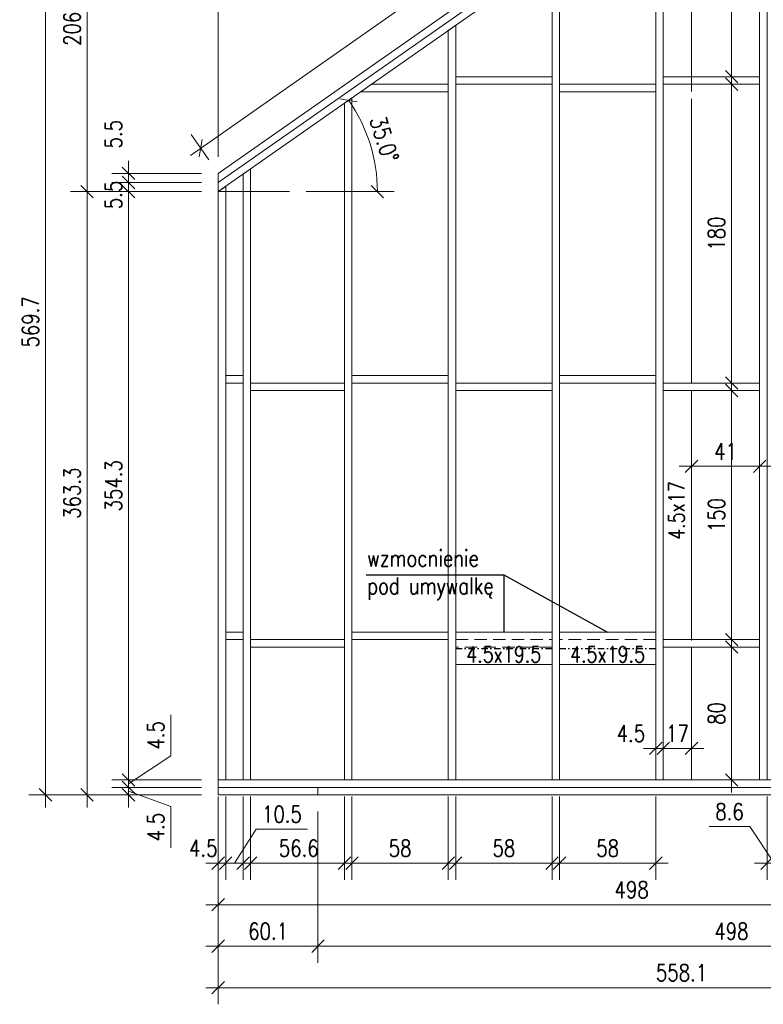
# Model space of a CAD drawing. Header units: inches. Extents: x 72095 to 82628, y -36879 to -32162.
# Tile 20 of 34: x 75339 to 75787, y -34680 to -34087. Entities that reach past the tile are written whole.
import ezdxf

# ---------------------------------------------------------------- set-up
doc = ezdxf.new("R2010")
doc.units = ezdxf.units.IN
doc.header["$MEASUREMENT"] = 0
doc.linetypes.add('DASHDOT', pattern=[25.4, 12.7, -6.35, 0, -6.35])
doc.linetypes.add('HIDDEN', pattern=[0.375, 0.25, -0.125])
for name, color, linetype, lineweight in [('Drewno', 2, 'Continuous', 20), ('Opisy', 4, 'Continuous', 20), ('WYMIARY', 6, 'Continuous', 15)]:
    doc.layers.add(name, color=color, linetype=linetype, lineweight=lineweight)
doc.styles.add('1. Simplex', font='simplex.shx', dxfattribs={"width": 0.8})
doc.dimstyles.new('1_50', dxfattribs={"dimscale": 50, "dimtxt": 0.2, "dimasz": 0.15, "dimexe": 0.2, "dimexo": 0.2, "dimgap": 0.08, "dimtad": 1, "dimdec": 1, "dimzin": 9, "dimdsep": 46, "dimtxsty": '1. Simplex', "dimblk": 'OBLIQUE', "dimcen": 0.15, "dimdle": 0.15, "dimclrd": 256, "dimclre": 256, "dimclrt": 4, "dimadec": 1, "dimazin": 0, "dimtfac": 1, "dimtdec": 0, "dimtmove": 1, "dimatfit": 3, "dimfxl": 1, "dimlwd": -1, "dimlwe": -1, "dimarcsym": 0})

# ---------------------------------------------------------------- blocks, each defined once
blk = doc.blocks.new('_Oblique')
at = {"color": 0, "linetype": 'ByBlock', "lineweight": -2}
blk.add_line((-0.5, -0.5), (0.5, 0.5), dxfattribs=at)
blk = doc.blocks.new('*D211')
at = {"layer": 'Defpoints', "color": 0, "transparency": 16777216}
for p in [(75458.74, -34553.79), (76016.84, -34553.79), (76016.84, -34669.91)]:
    blk.add_point(p, dxfattribs=at)
at = {"layer": 'WYMIARY', "transparency": 16777216}
for p, q in [((75458.74, -34563.79), (75458.74, -34679.91)), ((76016.84, -34563.79), (76016.84, -34679.91)), ((75451.24, -34669.91), (76024.34, -34669.91))]:
    blk.add_line(p, q, dxfattribs=at)
at = {"layer": 'WYMIARY', "transparency": 16777216, "xscale": 7.5, "yscale": 7.5, "zscale": 7.5, "rotation": 180}
blk.add_blockref('_Oblique', (75458.74, -34669.91), dxfattribs=at)
at = {"layer": 'WYMIARY', "transparency": 16777216, "xscale": 7.5, "yscale": 7.5, "zscale": 7.5}
blk.add_blockref('_Oblique', (76016.84, -34669.91), dxfattribs=at)
at = {"layer": 'WYMIARY', "color": 4, "transparency": 16777216, "insert": (75737.79, -34660.91), "char_height": 10, "attachment_point": 5, "style": '1. Simplex'}
blk.add_mtext('558.1', dxfattribs=at)
blk = doc.blocks.new('*D212')
at = {"layer": 'Defpoints', "color": 0, "transparency": 16777216}
for p in [(75518.84, -34553.79), (76016.84, -34553.79), (76016.84, -34644.91)]:
    blk.add_point(p, dxfattribs=at)
at = {"layer": 'WYMIARY', "transparency": 16777216}
for p, q in [((75518.84, -34563.79), (75518.84, -34654.91)), ((76016.84, -34563.79), (76016.84, -34654.91)), ((75511.34, -34644.91), (76024.34, -34644.91))]:
    blk.add_line(p, q, dxfattribs=at)
at = {"layer": 'WYMIARY', "transparency": 16777216, "xscale": 7.5, "yscale": 7.5, "zscale": 7.5, "rotation": 180}
blk.add_blockref('_Oblique', (75518.84, -34644.91), dxfattribs=at)
at = {"layer": 'WYMIARY', "transparency": 16777216, "xscale": 7.5, "yscale": 7.5, "zscale": 7.5}
blk.add_blockref('_Oblique', (76016.84, -34644.91), dxfattribs=at)
at = {"layer": 'WYMIARY', "color": 4, "transparency": 16777216, "insert": (75767.84, -34635.91), "char_height": 10, "attachment_point": 5, "style": '1. Simplex'}
blk.add_mtext('498', dxfattribs=at)
blk = doc.blocks.new('*D213')
at = {"layer": 'Defpoints', "color": 0, "transparency": 16777216}
for p in [(75458.74, -34553.79), (75518.84, -34553.79), (75458.74, -34644.91)]:
    blk.add_point(p, dxfattribs=at)
at = {"layer": 'WYMIARY', "transparency": 16777216}
for p, q in [((75458.74, -34563.79), (75458.74, -34654.91)), ((75518.84, -34563.79), (75518.84, -34654.91)), ((75526.34, -34644.91), (75451.24, -34644.91))]:
    blk.add_line(p, q, dxfattribs=at)
at = {"layer": 'WYMIARY', "transparency": 16777216, "xscale": 7.5, "yscale": 7.5, "zscale": 7.5, "rotation": 180}
blk.add_blockref('_Oblique', (75458.74, -34644.91), dxfattribs=at)
at = {"layer": 'WYMIARY', "transparency": 16777216, "xscale": 7.5, "yscale": 7.5, "zscale": 7.5}
blk.add_blockref('_Oblique', (75518.84, -34644.91), dxfattribs=at)
at = {"layer": 'WYMIARY', "color": 4, "transparency": 16777216, "insert": (75488.79, -34635.91), "char_height": 10, "attachment_point": 5, "style": '1. Simplex'}
blk.add_mtext('60.1', dxfattribs=at)
blk = doc.blocks.new('*D214')
at = {"layer": 'Defpoints', "color": 0, "transparency": 16777216}
for p in [(75458.74, -34544.79), (75956.74, -34544.79), (75458.74, -34619.91)]:
    blk.add_point(p, dxfattribs=at)
at = {"layer": 'WYMIARY', "transparency": 16777216}
for p, q in [((75458.74, -34554.79), (75458.74, -34629.91)), ((75956.74, -34554.79), (75956.74, -34629.91)), ((75964.24, -34619.91), (75451.24, -34619.91))]:
    blk.add_line(p, q, dxfattribs=at)
at = {"layer": 'WYMIARY', "transparency": 16777216, "xscale": 7.5, "yscale": 7.5, "zscale": 7.5, "rotation": 180}
blk.add_blockref('_Oblique', (75458.74, -34619.91), dxfattribs=at)
at = {"layer": 'WYMIARY', "transparency": 16777216, "xscale": 7.5, "yscale": 7.5, "zscale": 7.5}
blk.add_blockref('_Oblique', (75956.74, -34619.91), dxfattribs=at)
at = {"layer": 'WYMIARY', "color": 4, "transparency": 16777216, "insert": (75707.74, -34610.91), "char_height": 10, "attachment_point": 5, "style": '1. Simplex'}
blk.add_mtext('498', dxfattribs=at)
blk = doc.blocks.new('*D215')
at = {"layer": 'Defpoints', "color": 0, "transparency": 16777216}
for p in [(75478.24, -34544.79), (75534.79, -34544.79), (75534.79, -34594.91)]:
    blk.add_point(p, dxfattribs=at)
at = {"layer": 'WYMIARY', "transparency": 16777216}
for p, q in [((75478.24, -34554.79), (75478.24, -34604.91)), ((75534.79, -34554.79), (75534.79, -34604.91)), ((75470.74, -34594.91), (75542.29, -34594.91))]:
    blk.add_line(p, q, dxfattribs=at)
at = {"layer": 'WYMIARY', "transparency": 16777216, "xscale": 7.5, "yscale": 7.5, "zscale": 7.5, "rotation": 180}
blk.add_blockref('_Oblique', (75478.24, -34594.91), dxfattribs=at)
at = {"layer": 'WYMIARY', "transparency": 16777216, "xscale": 7.5, "yscale": 7.5, "zscale": 7.5}
blk.add_blockref('_Oblique', (75534.79, -34594.91), dxfattribs=at)
at = {"layer": 'WYMIARY', "color": 4, "transparency": 16777216, "insert": (75507.24, -34585.91), "char_height": 10, "attachment_point": 5, "style": '1. Simplex'}
blk.add_mtext('56.6', dxfattribs=at)
blk = doc.blocks.new('*D216')
at = {"layer": 'Defpoints', "color": 0, "transparency": 16777216}
for p in [(75463.24, -34544.79), (75473.74, -34544.79), (75463.24, -34594.91)]:
    blk.add_point(p, dxfattribs=at)
at = {"layer": 'WYMIARY', "transparency": 16777216}
for p, q in [((75463.24, -34554.79), (75463.24, -34604.91)), ((75473.74, -34554.79), (75473.74, -34604.91)), ((75468.49, -34594.91), (75481.69, -34574.41)), ((75481.69, -34574.41), (75512.55, -34574.41)), ((75481.24, -34594.91), (75455.74, -34594.91))]:
    blk.add_line(p, q, dxfattribs=at)
at = {"layer": 'WYMIARY', "transparency": 16777216, "xscale": 7.5, "yscale": 7.5, "zscale": 7.5, "rotation": 180}
blk.add_blockref('_Oblique', (75463.24, -34594.91), dxfattribs=at)
at = {"layer": 'WYMIARY', "transparency": 16777216, "xscale": 7.5, "yscale": 7.5, "zscale": 7.5}
blk.add_blockref('_Oblique', (75473.74, -34594.91), dxfattribs=at)
at = {"layer": 'WYMIARY', "color": 4, "transparency": 16777216, "insert": (75497.12, -34565.41), "char_height": 10, "attachment_point": 5, "style": '1. Simplex'}
blk.add_mtext('10.5', dxfattribs=at)
blk = doc.blocks.new('*D217')
at = {"layer": 'Defpoints', "color": 0, "transparency": 16777216}
for p in [(75463.24, -34544.79), (75458.74, -34553.79), (75458.74, -34594.91)]:
    blk.add_point(p, dxfattribs=at)
at = {"layer": 'WYMIARY', "transparency": 16777216}
for p, q in [((75463.24, -34554.79), (75463.24, -34604.91)), ((75458.74, -34563.79), (75458.74, -34604.91)), ((75458.74, -34594.91), (75451.24, -34594.91)), ((75463.24, -34594.91), (75458.74, -34594.91)), ((75463.24, -34594.91), (75470.74, -34594.91))]:
    blk.add_line(p, q, dxfattribs=at)
at = {"layer": 'WYMIARY', "transparency": 16777216, "xscale": 7.5, "yscale": 7.5, "zscale": 7.5}
blk.add_blockref('_Oblique', (75458.74, -34594.91), dxfattribs=at)
at = {"layer": 'WYMIARY', "transparency": 16777216, "xscale": 7.5, "yscale": 7.5, "zscale": 7.5, "rotation": 180}
blk.add_blockref('_Oblique', (75463.24, -34594.91), dxfattribs=at)
at = {"layer": 'WYMIARY', "color": 4, "transparency": 16777216, "insert": (75449.74, -34585.91), "char_height": 10, "attachment_point": 5, "style": '1. Simplex'}
blk.add_mtext('4.5', dxfattribs=at)
blk = doc.blocks.new('*D219')
at = {"layer": 'Defpoints', "color": 0, "transparency": 16777216}
for p in [(75539.29, -34544.79), (75597.29, -34544.79), (75597.29, -34594.91)]:
    blk.add_point(p, dxfattribs=at)
at = {"layer": 'WYMIARY', "transparency": 16777216}
for p, q in [((75539.29, -34554.79), (75539.29, -34604.91)), ((75597.29, -34554.79), (75597.29, -34604.91)), ((75531.79, -34594.91), (75604.79, -34594.91))]:
    blk.add_line(p, q, dxfattribs=at)
at = {"layer": 'WYMIARY', "transparency": 16777216, "xscale": 7.5, "yscale": 7.5, "zscale": 7.5, "rotation": 180}
blk.add_blockref('_Oblique', (75539.29, -34594.91), dxfattribs=at)
at = {"layer": 'WYMIARY', "transparency": 16777216, "xscale": 7.5, "yscale": 7.5, "zscale": 7.5}
blk.add_blockref('_Oblique', (75597.29, -34594.91), dxfattribs=at)
at = {"layer": 'WYMIARY', "color": 4, "transparency": 16777216, "insert": (75568.29, -34585.91), "char_height": 10, "attachment_point": 5, "style": '1. Simplex'}
blk.add_mtext('58', dxfattribs=at)
blk = doc.blocks.new('*D220')
at = {"layer": 'Defpoints', "color": 0, "transparency": 16777216}
for p in [(75601.79, -34544.79), (75659.79, -34544.79), (75659.79, -34594.91)]:
    blk.add_point(p, dxfattribs=at)
at = {"layer": 'WYMIARY', "transparency": 16777216}
for p, q in [((75601.79, -34554.79), (75601.79, -34604.91)), ((75659.79, -34554.79), (75659.79, -34604.91)), ((75594.29, -34594.91), (75667.29, -34594.91))]:
    blk.add_line(p, q, dxfattribs=at)
at = {"layer": 'WYMIARY', "transparency": 16777216, "xscale": 7.5, "yscale": 7.5, "zscale": 7.5, "rotation": 180}
blk.add_blockref('_Oblique', (75601.79, -34594.91), dxfattribs=at)
at = {"layer": 'WYMIARY', "transparency": 16777216, "xscale": 7.5, "yscale": 7.5, "zscale": 7.5}
blk.add_blockref('_Oblique', (75659.79, -34594.91), dxfattribs=at)
at = {"layer": 'WYMIARY', "color": 4, "transparency": 16777216, "insert": (75630.79, -34585.91), "char_height": 10, "attachment_point": 5, "style": '1. Simplex'}
blk.add_mtext('58', dxfattribs=at)
blk = doc.blocks.new('*D221')
at = {"layer": 'Defpoints', "color": 0, "transparency": 16777216}
for p in [(75664.29, -34544.79), (75722.29, -34544.79), (75722.29, -34594.91)]:
    blk.add_point(p, dxfattribs=at)
at = {"layer": 'WYMIARY', "transparency": 16777216}
for p, q in [((75664.29, -34554.79), (75664.29, -34604.91)), ((75722.29, -34554.79), (75722.29, -34604.91)), ((75656.79, -34594.91), (75729.79, -34594.91))]:
    blk.add_line(p, q, dxfattribs=at)
at = {"layer": 'WYMIARY', "transparency": 16777216, "xscale": 7.5, "yscale": 7.5, "zscale": 7.5, "rotation": 180}
blk.add_blockref('_Oblique', (75664.29, -34594.91), dxfattribs=at)
at = {"layer": 'WYMIARY', "transparency": 16777216, "xscale": 7.5, "yscale": 7.5, "zscale": 7.5}
blk.add_blockref('_Oblique', (75722.29, -34594.91), dxfattribs=at)
at = {"layer": 'WYMIARY', "color": 4, "transparency": 16777216, "insert": (75693.29, -34585.91), "char_height": 10, "attachment_point": 5, "style": '1. Simplex'}
blk.add_mtext('58', dxfattribs=at)
blk = doc.blocks.new('*D222')
at = {"layer": 'Defpoints', "color": 0, "transparency": 16777216}
for p in [(75743.79, -34305.79), (75784.79, -34355.91), (75784.79, -34544.79)]:
    blk.add_point(p, dxfattribs=at)
at = {"layer": 'WYMIARY', "transparency": 16777216}
for p, q in [((75743.79, -34315.79), (75743.79, -34365.91)), ((75784.79, -34534.79), (75784.79, -34345.91)), ((75736.29, -34355.91), (75792.29, -34355.91))]:
    blk.add_line(p, q, dxfattribs=at)
at = {"layer": 'WYMIARY', "transparency": 16777216, "xscale": 7.5, "yscale": 7.5, "zscale": 7.5, "rotation": 180}
blk.add_blockref('_Oblique', (75743.79, -34355.91), dxfattribs=at)
at = {"layer": 'WYMIARY', "transparency": 16777216, "xscale": 7.5, "yscale": 7.5, "zscale": 7.5}
blk.add_blockref('_Oblique', (75784.79, -34355.91), dxfattribs=at)
at = {"layer": 'WYMIARY', "color": 4, "transparency": 16777216, "insert": (75764.29, -34346.91), "char_height": 10, "attachment_point": 5, "style": '1. Simplex'}
blk.add_mtext('41', dxfattribs=at)
blk = doc.blocks.new('*D223')
at = {"layer": 'Defpoints', "color": 0, "transparency": 16777216}
for p in [(75789.29, -34544.79), (75797.89, -34544.79), (75797.89, -34594.91)]:
    blk.add_point(p, dxfattribs=at)
at = {"layer": 'WYMIARY', "transparency": 16777216}
for p, q in [((75789.29, -34554.79), (75789.29, -34604.91)), ((75797.89, -34554.79), (75797.89, -34604.91)), ((75778.89, -34572.91), (75754.51, -34572.91)), ((75793.59, -34594.91), (75778.89, -34572.91)), ((75781.79, -34594.91), (75805.39, -34594.91))]:
    blk.add_line(p, q, dxfattribs=at)
at = {"layer": 'WYMIARY', "transparency": 16777216, "xscale": 7.5, "yscale": 7.5, "zscale": 7.5, "rotation": 180}
blk.add_blockref('_Oblique', (75789.29, -34594.91), dxfattribs=at)
at = {"layer": 'WYMIARY', "transparency": 16777216, "xscale": 7.5, "yscale": 7.5, "zscale": 7.5}
blk.add_blockref('_Oblique', (75797.89, -34594.91), dxfattribs=at)
at = {"layer": 'WYMIARY', "color": 4, "transparency": 16777216, "insert": (75766.7, -34563.91), "char_height": 10, "attachment_point": 5, "style": '1. Simplex'}
blk.add_mtext('8.6', dxfattribs=at)
blk = doc.blocks.new('*D229')
at = {"layer": 'Defpoints', "color": 0, "transparency": 16777216}
for p in [(75726.79, -34508.66), (75743.79, -34508.66), (75726.79, -34525.78)]:
    blk.add_point(p, dxfattribs=at)
at = {"layer": 'WYMIARY', "transparency": 16777216}
for p, q in [((75726.79, -34518.66), (75726.79, -34535.78)), ((75743.79, -34518.66), (75743.79, -34535.78)), ((75751.29, -34525.78), (75719.29, -34525.78))]:
    blk.add_line(p, q, dxfattribs=at)
at = {"layer": 'WYMIARY', "transparency": 16777216, "xscale": 7.5, "yscale": 7.5, "zscale": 7.5, "rotation": 180}
blk.add_blockref('_Oblique', (75726.79, -34525.78), dxfattribs=at)
at = {"layer": 'WYMIARY', "transparency": 16777216, "xscale": 7.5, "yscale": 7.5, "zscale": 7.5}
blk.add_blockref('_Oblique', (75743.79, -34525.78), dxfattribs=at)
at = {"layer": 'WYMIARY', "color": 4, "transparency": 16777216, "insert": (75735.29, -34516.78), "char_height": 10, "attachment_point": 5, "style": '1. Simplex'}
blk.add_mtext('17', dxfattribs=at)
blk = doc.blocks.new('*D230')
at = {"layer": 'Defpoints', "color": 0, "transparency": 16777216}
for p in [(75726.79, -34508.66), (75722.29, -34517.66), (75722.29, -34525.78)]:
    blk.add_point(p, dxfattribs=at)
at = {"layer": 'WYMIARY', "transparency": 16777216}
for p, q in [((75726.79, -34518.66), (75726.79, -34535.78)), ((75722.29, -34525.78), (75714.79, -34525.78)), ((75726.79, -34525.78), (75722.29, -34525.78)), ((75722.29, -34527.66), (75722.29, -34535.78)), ((75726.79, -34525.78), (75734.29, -34525.78))]:
    blk.add_line(p, q, dxfattribs=at)
at = {"layer": 'WYMIARY', "transparency": 16777216, "xscale": 7.5, "yscale": 7.5, "zscale": 7.5}
blk.add_blockref('_Oblique', (75722.29, -34525.78), dxfattribs=at)
at = {"layer": 'WYMIARY', "transparency": 16777216, "xscale": 7.5, "yscale": 7.5, "zscale": 7.5, "rotation": 180}
blk.add_blockref('_Oblique', (75726.79, -34525.78), dxfattribs=at)
at = {"layer": 'WYMIARY', "color": 4, "transparency": 16777216, "insert": (75707.29, -34516.78), "char_height": 10, "attachment_point": 5, "style": '1. Simplex'}
blk.add_mtext('4.5', dxfattribs=at)
blk = doc.blocks.new('*D237')
at = {"layer": 'Defpoints', "color": 0, "transparency": 16777216}
for p in [(75767.93, -34464.79), (75767.93, -34464.79), (75767.93, -34544.79)]:
    blk.add_point(p, dxfattribs=at)
at = {"layer": 'WYMIARY', "transparency": 16777216}
blk.add_line((75767.93, -34552.29), (75767.93, -34457.29), dxfattribs=at)
at = {"layer": 'WYMIARY', "transparency": 16777216, "xscale": 7.5, "yscale": 7.5, "zscale": 7.5}
for p, rotation in [((75767.93, -34464.79), 90), ((75767.93, -34544.79), 270)]:
    blk.add_blockref('_Oblique', p, dxfattribs=dict(at, rotation=rotation))
at = {"layer": 'WYMIARY', "color": 4, "transparency": 16777216, "insert": (75758.93, -34504.79), "char_height": 10, "attachment_point": 5, "rotation": 90, "style": '1. Simplex'}
blk.add_mtext('80', dxfattribs=at)
blk = doc.blocks.new('*D238')
at = {"layer": 'Defpoints', "color": 0, "transparency": 16777216}
for p in [(75759.93, -34310.29), (75767.93, -34310.29), (75759.93, -34460.29)]:
    blk.add_point(p, dxfattribs=at)
at = {"layer": 'WYMIARY', "transparency": 16777216}
for p, q in [((75767.93, -34467.79), (75767.93, -34302.79)), ((75769.93, -34310.29), (75777.93, -34310.29)), ((75769.93, -34460.29), (75777.93, -34460.29))]:
    blk.add_line(p, q, dxfattribs=at)
at = {"layer": 'WYMIARY', "transparency": 16777216, "xscale": 7.5, "yscale": 7.5, "zscale": 7.5}
for p, rotation in [((75767.93, -34310.29), 90), ((75767.93, -34460.29), 270)]:
    blk.add_blockref('_Oblique', p, dxfattribs=dict(at, rotation=rotation))
at = {"layer": 'WYMIARY', "color": 4, "transparency": 16777216, "insert": (75758.93, -34385.29), "char_height": 10, "attachment_point": 5, "rotation": 90, "style": '1. Simplex'}
blk.add_mtext('150', dxfattribs=at)
blk = doc.blocks.new('*D239')
at = {"layer": 'Defpoints', "color": 0, "transparency": 16777216}
for p in [(75759.93, -34125.79), (75767.93, -34125.79), (75759.93, -34305.79)]:
    blk.add_point(p, dxfattribs=at)
at = {"layer": 'WYMIARY', "transparency": 16777216}
for p, q in [((75767.93, -34313.29), (75767.93, -34118.29)), ((75769.93, -34125.79), (75777.93, -34125.79)), ((75769.93, -34305.79), (75777.93, -34305.79))]:
    blk.add_line(p, q, dxfattribs=at)
at = {"layer": 'WYMIARY', "transparency": 16777216, "xscale": 7.5, "yscale": 7.5, "zscale": 7.5}
for p, rotation in [((75767.93, -34125.79), 90), ((75767.93, -34305.79), 270)]:
    blk.add_blockref('_Oblique', p, dxfattribs=dict(at, rotation=rotation))
at = {"layer": 'WYMIARY', "color": 4, "transparency": 16777216, "insert": (75758.93, -34215.79), "char_height": 10, "attachment_point": 5, "rotation": 90, "style": '1. Simplex'}
blk.add_mtext('180', dxfattribs=at)
blk = doc.blocks.new('*D240')
at = {"layer": 'Defpoints', "color": 0, "transparency": 16777216}
for p in [(75737.79, -33995.09), (75767.93, -33995.09), (75773.93, -34121.29)]:
    blk.add_point(p, dxfattribs=at)
at = {"layer": 'WYMIARY', "transparency": 16777216}
for p, q in [((75767.93, -34128.79), (75767.93, -33987.59)), ((75747.79, -33995.09), (75777.93, -33995.09)), ((75763.93, -34121.29), (75757.93, -34121.29))]:
    blk.add_line(p, q, dxfattribs=at)
at = {"layer": 'WYMIARY', "transparency": 16777216, "xscale": 7.5, "yscale": 7.5, "zscale": 7.5}
for p, rotation in [((75767.93, -33995.09), 90), ((75767.93, -34121.29), 270)]:
    blk.add_blockref('_Oblique', p, dxfattribs=dict(at, rotation=rotation))
at = {"layer": 'WYMIARY', "color": 4, "transparency": 16777216, "insert": (75758.93, -34058.19), "char_height": 10, "attachment_point": 5, "rotation": 90, "style": '1. Simplex'}
blk.add_mtext('126.2', dxfattribs=at)
blk = doc.blocks.new('*D241')
at = {"layer": 'Defpoints', "color": 0, "transparency": 16777216}
for p in [(75727.2, -33968.98), (75737.79, -33984.11), (75458.74, -34179.5)]:
    blk.add_point(p, dxfattribs=at)
at = {"layer": 'WYMIARY', "transparency": 16777216}
for p, q in [((75442.01, -34168.68), (75733.34, -33964.68)), ((75732.06, -33975.92), (75721.46, -33960.79)), ((75453.01, -34171.31), (75442.41, -34156.18))]:
    blk.add_line(p, q, dxfattribs=at)
at = {"layer": 'WYMIARY', "transparency": 16777216, "xscale": 7.5, "yscale": 7.5, "zscale": 7.5}
for p, rotation in [((75727.2, -33968.98), 35.00000000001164), ((75448.15, -34164.37), 215.0000000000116)]:
    blk.add_blockref('_Oblique', p, dxfattribs=dict(at, rotation=rotation))
at = {"layer": 'WYMIARY', "color": 4, "transparency": 16777216, "insert": (75582.51, -34059.3), "char_height": 10, "attachment_point": 5, "rotation": 35, "style": '1. Simplex'}
blk.add_mtext('340.7', dxfattribs=at)
blk = doc.blocks.new('*D242')
at = {"layer": 'Defpoints', "color": 0, "transparency": 16777216}
for p in [(75737.79, -33960.11), (75737.79, -33984.11), (75458.74, -34179.5)]:
    blk.add_point(p, dxfattribs=at)
at = {"layer": 'WYMIARY', "transparency": 16777216}
for p, q in [((75458.74, -34169.5), (75458.74, -33950.11)), ((75737.79, -33974.11), (75737.79, -33950.11)), ((75451.24, -33960.11), (75745.29, -33960.11))]:
    blk.add_line(p, q, dxfattribs=at)
at = {"layer": 'WYMIARY', "transparency": 16777216, "xscale": 7.5, "yscale": 7.5, "zscale": 7.5, "rotation": 180}
blk.add_blockref('_Oblique', (75458.74, -33960.11), dxfattribs=at)
at = {"layer": 'WYMIARY', "transparency": 16777216, "xscale": 7.5, "yscale": 7.5, "zscale": 7.5}
blk.add_blockref('_Oblique', (75737.79, -33960.11), dxfattribs=at)
at = {"layer": 'WYMIARY', "color": 4, "transparency": 16777216, "insert": (75598.27, -33951.11), "char_height": 10, "attachment_point": 5, "style": '1. Simplex'}
blk.add_mtext('279.1', dxfattribs=at)
blk = doc.blocks.new('*D243')
at = {"layer": 'Defpoints', "color": 0, "transparency": 16777216}
for p in [(75750.15, -33966.46), (75737.79, -33984.11), (76016.84, -34179.5)]:
    blk.add_point(p, dxfattribs=at)
at = {"layer": 'WYMIARY', "transparency": 16777216}
for p, q in [((75743.53, -33975.92), (75755.89, -33958.27)), ((76035.34, -34166.15), (75744.01, -33962.16)), ((76022.58, -34171.31), (76034.94, -34153.66))]:
    blk.add_line(p, q, dxfattribs=at)
at = {"layer": 'WYMIARY', "transparency": 16777216, "xscale": 7.5, "yscale": 7.5, "zscale": 7.5}
for p, rotation in [((75750.15, -33966.46), 144.9999999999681), ((76029.2, -34161.85), 324.9999999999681)]:
    blk.add_blockref('_Oblique', p, dxfattribs=dict(at, rotation=rotation))
at = {"layer": 'WYMIARY', "color": 4, "transparency": 16777216, "insert": (75894.84, -34056.78), "char_height": 10, "attachment_point": 5, "rotation": 325, "style": '1. Simplex'}
blk.add_mtext('340.7', dxfattribs=at)
blk = doc.blocks.new('*D244')
at = {"layer": 'Defpoints', "color": 0, "transparency": 16777216}
for p in [(75737.79, -33960.11), (75737.79, -33995.09), (76016.84, -34179.5)]:
    blk.add_point(p, dxfattribs=at)
at = {"layer": 'WYMIARY', "transparency": 16777216}
for p, q in [((75737.79, -33985.09), (75737.79, -33950.11)), ((76016.84, -34169.5), (76016.84, -33950.11)), ((76024.34, -33960.11), (75730.29, -33960.11))]:
    blk.add_line(p, q, dxfattribs=at)
at = {"layer": 'WYMIARY', "transparency": 16777216, "xscale": 7.5, "yscale": 7.5, "zscale": 7.5, "rotation": 180}
blk.add_blockref('_Oblique', (75737.79, -33960.11), dxfattribs=at)
at = {"layer": 'WYMIARY', "transparency": 16777216, "xscale": 7.5, "yscale": 7.5, "zscale": 7.5}
blk.add_blockref('_Oblique', (76016.84, -33960.11), dxfattribs=at)
at = {"layer": 'WYMIARY', "color": 4, "transparency": 16777216, "insert": (75877.32, -33951.11), "char_height": 10, "attachment_point": 5, "style": '1. Simplex'}
blk.add_mtext('279.1', dxfattribs=at)
blk = doc.blocks.new('*D245')
at = {"layer": 'Defpoints', "color": 0, "transparency": 16777216}
for p in [(75404.74, -34549.29), (75458.74, -34549.29), (75458.74, -34553.79)]:
    blk.add_point(p, dxfattribs=at)
at = {"layer": 'WYMIARY', "transparency": 16777216}
for p, q in [((75404.74, -34549.29), (75404.74, -34541.79)), ((75448.74, -34549.29), (75394.74, -34549.29)), ((75404.74, -34553.79), (75404.74, -34549.29)), ((75404.74, -34553.79), (75404.74, -34549.29)), ((75404.74, -34551.54), (75430.14, -34560.84)), ((75448.74, -34553.79), (75394.74, -34553.79)), ((75404.74, -34553.79), (75404.74, -34561.29)), ((75430.14, -34560.84), (75430.14, -34585.61))]:
    blk.add_line(p, q, dxfattribs=at)
at = {"layer": 'WYMIARY', "transparency": 16777216, "xscale": 7.5, "yscale": 7.5, "zscale": 7.5}
for p, rotation in [((75404.74, -34549.29), 270), ((75404.74, -34553.79), 90)]:
    blk.add_blockref('_Oblique', p, dxfattribs=dict(at, rotation=rotation))
at = {"layer": 'WYMIARY', "color": 4, "transparency": 16777216, "insert": (75421.14, -34573.22), "char_height": 10, "attachment_point": 5, "rotation": 90, "style": '1. Simplex'}
blk.add_mtext('4.5', dxfattribs=at)
blk = doc.blocks.new('*D246')
at = {"layer": 'Defpoints', "color": 0, "transparency": 16777216}
for p in [(75404.74, -34544.79), (75458.74, -34544.79), (75458.74, -34549.29)]:
    blk.add_point(p, dxfattribs=at)
at = {"layer": 'WYMIARY', "transparency": 16777216}
for p, q in [((75430.14, -34530.34), (75430.14, -34505.58)), ((75404.74, -34547.04), (75430.14, -34530.34)), ((75404.74, -34544.79), (75404.74, -34537.29)), ((75448.74, -34544.79), (75394.74, -34544.79)), ((75404.74, -34549.29), (75404.74, -34544.79)), ((75404.74, -34549.29), (75404.74, -34544.79)), ((75448.74, -34549.29), (75394.74, -34549.29)), ((75404.74, -34549.29), (75404.74, -34556.79))]:
    blk.add_line(p, q, dxfattribs=at)
at = {"layer": 'WYMIARY', "transparency": 16777216, "xscale": 7.5, "yscale": 7.5, "zscale": 7.5}
for p, rotation in [((75404.74, -34544.79), 270), ((75404.74, -34549.29), 90)]:
    blk.add_blockref('_Oblique', p, dxfattribs=dict(at, rotation=rotation))
at = {"layer": 'WYMIARY', "color": 4, "transparency": 16777216, "insert": (75421.14, -34517.96), "char_height": 10, "attachment_point": 5, "rotation": 90, "style": '1. Simplex'}
blk.add_mtext('4.5', dxfattribs=at)
blk = doc.blocks.new('*D247')
at = {"layer": 'Defpoints', "color": 0, "transparency": 16777216}
for p in [(75404.74, -34190.49), (75458.74, -34190.49), (75458.74, -34544.79)]:
    blk.add_point(p, dxfattribs=at)
at = {"layer": 'WYMIARY', "transparency": 16777216}
for p, q in [((75404.74, -34552.29), (75404.74, -34182.99)), ((75448.74, -34190.49), (75394.74, -34190.49)), ((75448.74, -34544.79), (75394.74, -34544.79))]:
    blk.add_line(p, q, dxfattribs=at)
at = {"layer": 'WYMIARY', "transparency": 16777216, "xscale": 7.5, "yscale": 7.5, "zscale": 7.5}
for p, rotation in [((75404.74, -34190.49), 90), ((75404.74, -34544.79), 270)]:
    blk.add_blockref('_Oblique', p, dxfattribs=dict(at, rotation=rotation))
at = {"layer": 'WYMIARY', "color": 4, "transparency": 16777216, "insert": (75395.74, -34367.64), "char_height": 10, "attachment_point": 5, "rotation": 90, "style": '1. Simplex'}
blk.add_mtext('354.3', dxfattribs=at)
blk = doc.blocks.new('*D248')
at = {"layer": 'Defpoints', "color": 0, "transparency": 16777216}
for p in [(75404.74, -34179.5), (75458.74, -34179.5), (75458.74, -34184.99)]:
    blk.add_point(p, dxfattribs=at)
at = {"layer": 'WYMIARY', "transparency": 16777216}
for p, q in [((75404.74, -34179.5), (75404.74, -34172)), ((75448.74, -34179.5), (75394.74, -34179.5)), ((75404.74, -34184.99), (75404.74, -34179.5)), ((75448.74, -34184.99), (75394.74, -34184.99)), ((75404.74, -34184.99), (75404.74, -34192.49))]:
    blk.add_line(p, q, dxfattribs=at)
at = {"layer": 'WYMIARY', "transparency": 16777216, "xscale": 7.5, "yscale": 7.5, "zscale": 7.5}
for p, rotation in [((75404.74, -34179.5), 270), ((75404.74, -34184.99), 90)]:
    blk.add_blockref('_Oblique', p, dxfattribs=dict(at, rotation=rotation))
at = {"layer": 'WYMIARY', "color": 4, "transparency": 16777216, "insert": (75395.74, -34155.95), "char_height": 10, "attachment_point": 5, "rotation": 90, "style": '1. Simplex'}
blk.add_mtext('5.5', dxfattribs=at)
blk = doc.blocks.new('*D249')
at = {"layer": 'Defpoints', "color": 0, "transparency": 16777216}
for p in [(75404.74, -34190.49), (75458.74, -34184.99), (75458.74, -34190.49)]:
    blk.add_point(p, dxfattribs=at)
at = {"layer": 'WYMIARY', "transparency": 16777216}
for p, q in [((75404.74, -34184.99), (75404.74, -34177.49)), ((75448.74, -34184.99), (75394.74, -34184.99)), ((75448.74, -34190.49), (75394.74, -34190.49)), ((75404.74, -34184.99), (75404.74, -34190.49)), ((75404.74, -34190.49), (75404.74, -34197.99))]:
    blk.add_line(p, q, dxfattribs=at)
at = {"layer": 'WYMIARY', "transparency": 16777216, "xscale": 7.5, "yscale": 7.5, "zscale": 7.5}
for p, rotation in [((75404.74, -34184.99), 270), ((75404.74, -34190.49), 90)]:
    blk.add_blockref('_Oblique', p, dxfattribs=dict(at, rotation=rotation))
at = {"layer": 'WYMIARY', "color": 4, "transparency": 16777216, "insert": (75395.74, -34192.53), "char_height": 10, "attachment_point": 5, "rotation": 90, "style": '1. Simplex'}
blk.add_mtext('5.5', dxfattribs=at)
blk = doc.blocks.new('*D250')
at = {"layer": 'Defpoints', "color": 0, "transparency": 16777216}
for p in [(75379.74, -34190.49), (75458.74, -34190.49), (75458.74, -34553.79)]:
    blk.add_point(p, dxfattribs=at)
at = {"layer": 'WYMIARY', "transparency": 16777216}
for p, q in [((75379.74, -34561.29), (75379.74, -34182.99)), ((75448.74, -34190.49), (75369.74, -34190.49)), ((75448.74, -34553.79), (75369.74, -34553.79))]:
    blk.add_line(p, q, dxfattribs=at)
at = {"layer": 'WYMIARY', "transparency": 16777216, "xscale": 7.5, "yscale": 7.5, "zscale": 7.5}
for p, rotation in [((75379.74, -34190.49), 90), ((75379.74, -34553.79), 270)]:
    blk.add_blockref('_Oblique', p, dxfattribs=dict(at, rotation=rotation))
at = {"layer": 'WYMIARY', "color": 4, "transparency": 16777216, "insert": (75370.74, -34372.14), "char_height": 10, "attachment_point": 5, "rotation": 90, "style": '1. Simplex'}
blk.add_mtext('363.3', dxfattribs=at)
blk = doc.blocks.new('*D251')
at = {"layer": 'Defpoints', "color": 0, "transparency": 16777216}
for p in [(75379.74, -33984.11), (75737.79, -33984.11), (75458.74, -34190.49)]:
    blk.add_point(p, dxfattribs=at)
at = {"layer": 'WYMIARY', "transparency": 16777216}
for p, q in [((75379.74, -34197.99), (75379.74, -33976.61)), ((75727.79, -33984.11), (75369.74, -33984.11)), ((75448.74, -34190.49), (75369.74, -34190.49))]:
    blk.add_line(p, q, dxfattribs=at)
at = {"layer": 'WYMIARY', "transparency": 16777216, "xscale": 7.5, "yscale": 7.5, "zscale": 7.5}
for p, rotation in [((75379.74, -33984.11), 90), ((75379.74, -34190.49), 270)]:
    blk.add_blockref('_Oblique', p, dxfattribs=dict(at, rotation=rotation))
at = {"layer": 'WYMIARY', "color": 4, "transparency": 16777216, "insert": (75370.74, -34087.3), "char_height": 10, "attachment_point": 5, "rotation": 90, "style": '1. Simplex'}
blk.add_mtext('206.4', dxfattribs=at)
blk = doc.blocks.new('*D252')
at = {"layer": 'Defpoints', "color": 0, "transparency": 16777216}
for p in [(75354.74, -33984.11), (75737.79, -33984.11), (75458.74, -34553.79)]:
    blk.add_point(p, dxfattribs=at)
at = {"layer": 'WYMIARY', "transparency": 16777216}
for p, q in [((75354.74, -34561.29), (75354.74, -33976.61)), ((75727.79, -33984.11), (75344.74, -33984.11)), ((75448.74, -34553.79), (75344.74, -34553.79))]:
    blk.add_line(p, q, dxfattribs=at)
at = {"layer": 'WYMIARY', "transparency": 16777216, "xscale": 7.5, "yscale": 7.5, "zscale": 7.5}
for p, rotation in [((75354.74, -33984.11), 90), ((75354.74, -34553.79), 270)]:
    blk.add_blockref('_Oblique', p, dxfattribs=dict(at, rotation=rotation))
at = {"layer": 'WYMIARY', "color": 4, "transparency": 16777216, "insert": (75345.74, -34268.95), "char_height": 10, "attachment_point": 5, "rotation": 90, "style": '1. Simplex'}
blk.add_mtext('569.7', dxfattribs=at)
blk = doc.blocks.new('*D254')
at = {"layer": 'Defpoints', "color": 0, "transparency": 16777216}
for p in [(75737.79, -33995.09), (75552.64, -34171.1), (75458.74, -34190.49), (75458.74, -34190.49), (75501.74, -34190.49)]:
    blk.add_point(p, dxfattribs=at)
at = {"layer": 'WYMIARY', "transparency": 16777216}
blk.add_line((75511.74, -34190.49), (75564.62, -34190.49), dxfattribs=at)
blk.add_arc((75458.74, -34190.49), 95.88, 0, 35, dxfattribs=at)
at = {"layer": 'WYMIARY', "transparency": 16777216, "xscale": 7.5, "yscale": 7.5, "zscale": 7.5}
for p, rotation in [((75537.28, -34135.49), 125.0000000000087), ((75554.62, -34190.49), 270.0000000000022)]:
    blk.add_blockref('_Oblique', p, dxfattribs=dict(at, rotation=rotation))
at = {"layer": 'WYMIARY', "color": 4, "transparency": 16777216, "insert": (75558.76, -34158.95), "char_height": 10, "attachment_point": 5, "rotation": 287.5, "style": '1. Simplex'}
blk.add_mtext('35.0°', dxfattribs=at)

msp = doc.modelspace()

# ---------------------------------------------------------------- linework, layer by layer
at = {"linetype": 'DASHDOT', "ltscale": 0.3}
for p, q in [((75601.791, -34465.544), (75659.791, -34465.544)), ((75664.291, -34465.544), (75722.291, -34465.544))]:
    msp.add_line(p, q, dxfattribs=at)
for points in [[(75547.937, -34421.299), (75630.852, -34421.299), (75630.852, -34455.794)], [(75630.852, -34421.299), (75693.291, -34455.794)]]:
    msp.add_lwpolyline(points)
at = {"layer": 'Drewno'}
for p, q in [((75601.791, -34455.794), (75659.791, -34455.794)), ((75664.291, -34455.794), (75722.291, -34455.794)), ((75601.791, -34475.294), (75659.791, -34475.294)), ((75664.291, -34475.294), (75722.291, -34475.294))]:
    msp.add_line(p, q, dxfattribs=at)
for points in [[(75458.741, -34179.499), (75458.741, -34184.993), (75737.791, -33989.6), (75737.791, -33984.107)], [(75458.741, -34184.993), (75458.741, -34190.486), (75737.791, -33995.094), (75737.791, -33989.6)], [(75722.291, -34544.794), (75726.791, -34544.794), (75726.791, -34002.796), (75722.291, -34005.947)], [(75784.791, -34544.794), (75789.291, -34544.794), (75789.291, -34031.154), (75784.791, -34028.003)], [(75664.291, -34046.559), (75659.791, -34049.71), (75659.791, -34544.794), (75664.291, -34544.794)], [(75601.791, -34090.322), (75597.291, -34093.473), (75597.291, -34544.794), (75601.791, -34544.794)], [(75601.791, -34125.786), (75601.791, -34121.286), (75659.791, -34121.286), (75659.791, -34125.786)], [(75726.791, -34121.286), (75726.791, -34125.786), (75784.791, -34125.786), (75784.791, -34121.286)], [(75544.716, -34130.286), (75551.143, -34125.786), (75597.291, -34125.786), (75597.291, -34130.286)], [(75664.291, -34130.286), (75664.291, -34125.786), (75722.291, -34125.786), (75722.291, -34130.286)], [(75539.291, -34134.085), (75534.791, -34137.236), (75534.791, -34544.794), (75539.291, -34544.794)], [(75473.741, -34179.983), (75478.241, -34176.832), (75478.241, -34544.794), (75473.741, -34544.794)], [(75458.741, -34544.794), (75463.241, -34544.794), (75463.241, -34187.336), (75458.741, -34190.486)], [(75473.741, -34301.294), (75473.741, -34305.794), (75463.241, -34305.794), (75463.241, -34301.294)], [(75539.291, -34305.794), (75539.291, -34301.294), (75597.291, -34301.294), (75597.291, -34305.794)], [(75664.291, -34305.794), (75664.291, -34301.294), (75722.291, -34301.294), (75722.291, -34305.794)], [(75478.241, -34310.294), (75478.241, -34305.794), (75534.791, -34305.794), (75534.791, -34310.294)], [(75601.791, -34310.294), (75601.791, -34305.794), (75659.791, -34305.794), (75659.791, -34310.294)], [(75726.791, -34305.794), (75726.791, -34310.294), (75784.791, -34310.294), (75784.791, -34305.794)], [(75473.741, -34455.794), (75473.741, -34460.294), (75463.241, -34460.294), (75463.241, -34455.794)], [(75539.291, -34460.294), (75539.291, -34455.794), (75597.291, -34455.794), (75597.291, -34460.294)], [(75478.241, -34464.794), (75478.241, -34460.294), (75534.791, -34460.294), (75534.791, -34464.794)], [(75726.791, -34460.294), (75726.791, -34464.794), (75784.791, -34464.794), (75784.791, -34460.294)], [(75956.741, -34549.294), (75956.741, -34544.794), (75458.741, -34544.794), (75458.741, -34549.294)], [(75518.841, -34553.794), (75518.841, -34549.294), (75458.741, -34549.294), (75458.741, -34553.794)], [(76016.841, -34553.794), (76016.841, -34549.294), (75518.841, -34549.294), (75518.841, -34553.794)]]:
    msp.add_lwpolyline(points, close=True, dxfattribs=at)
for points in [[(75743.791, -34130.086), (75743.791, -33999.295), (75737.791, -33995.094), (75726.791, -34002.796), (75726.791, -34544.794), (75743.791, -34544.794), (75743.791, -34465.294)], [(75743.791, -34305.794), (75743.791, -34134.586)], [(75743.791, -34460.794), (75743.791, -34310.294)]]:
    msp.add_lwpolyline(points, dxfattribs=at)
at = {"layer": 'Drewno', "linetype": 'HIDDEN', "ltscale": 30}
for points in [[(75664.291, -34460.294), (75664.291, -34455.794), (75722.291, -34455.794), (75722.291, -34460.294)], [(75601.791, -34464.794), (75601.791, -34460.294), (75659.791, -34460.294), (75659.791, -34464.794)]]:
    msp.add_lwpolyline(points, close=True, dxfattribs=at)
at = {"layer": 'WYMIARY'}
msp.add_line((75458.741, -34190.486), (75501.738, -34190.486), dxfattribs=at)

# ---------------------------------------------------------------- texts
at = {"layer": 'Opisy', "insert": (75734.839, -34400.153), "char_height": 9.6, "width": 208.09715, "attachment_point": 4, "rotation": 90, "style": '1. Simplex'}
msp.add_mtext('\\A1;4.5x17 ', dxfattribs=at)
at = {"layer": 'Opisy', "color": 7, "insert": (75548.519, -34436.243), "char_height": 10, "width": 476.5484, "attachment_point": 7, "style": '1. Simplex'}
msp.add_mtext('\\pxt4.6666;{\\C0;wzmocnienie \\P\\pxt4.6666;pod umywalkę}', dxfattribs=at)
at = {"layer": 'Opisy', "char_height": 9.6, "width": 208.09715, "attachment_point": 4, "style": '1. Simplex'}
for insert in [(75608.18, -34469.183), (75670.68, -34469.183)]:
    msp.add_mtext('\\A1;4.5x19.5 ', dxfattribs=dict(at, insert=insert))

# ---------------------------------------------------------------- dimensions: what is measured, and where the dimension line sits
at = {"layer": 'WYMIARY'}
for base, p1, p2, picture, middle in [((75737.791020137, -33960.106565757), (75458.741020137, -34179.499479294), (75737.791020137, -33984.106565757), '*D242', (75598.266020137, -33951.106565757)), ((75784.791, -34355.913), (75743.791, -34305.794), (75784.791, -34544.794), '*D222', (75764.291, -34346.913)), ((75597.291, -34594.913), (75539.291, -34544.794), (75597.291, -34544.794), '*D219', (75568.291, -34585.913)), ((75659.791, -34594.913), (75601.791, -34544.794), (75659.791, -34544.794), '*D220', (75630.791, -34585.913)), ((75722.291, -34594.913), (75664.291, -34544.794), (75722.291, -34544.794), '*D221', (75693.291, -34585.913)), ((76016.841, -34669.913), (75458.741, -34553.794), (76016.841, -34553.794), '*D211', (75737.791, -34660.913)), ((76016.841, -34644.913), (75518.841, -34553.794), (76016.841, -34553.794), '*D212', (75767.841, -34635.913))]:
    dim = msp.add_linear_dim(base=base, p1=p1, p2=p2, dimstyle='1_50', dxfattribs=at)
    dim.commit()
    dim.dimension.update_dxf_attribs({"geometry": picture, "text_midpoint": middle})
for base, p1, p2, angle, picture, middle in [((75737.791020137, -33960.106565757), (76016.841020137, -34179.499479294), (75737.791020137, -33995.093537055), 180, '*D244', (75877.316020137, -33951.106565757)), ((75354.741, -33984.107), (75458.741, -34553.794), (75737.791, -33984.107), 90, '*D252', (75345.741, -34268.95)), ((75379.741, -33984.107), (75458.741, -34190.486), (75737.791, -33984.107), 90, '*D251', (75370.741, -34087.297)), ((75767.931, -33995.094), (75773.931, -34121.286), (75737.791, -33995.094), 90, '*D240', (75758.931, -34058.19)), ((75767.931, -34125.786), (75759.931, -34305.794), (75759.931, -34125.786), 90, '*D239', (75758.931, -34215.79)), ((75379.741, -34190.486), (75458.741, -34553.794), (75458.741, -34190.486), 90, '*D250', (75370.741, -34372.14)), ((75404.741, -34190.486), (75458.741, -34544.794), (75458.741, -34190.486), 90, '*D247', (75395.741, -34367.64)), ((75767.931, -34310.294), (75759.931, -34460.294), (75759.931, -34310.294), 90, '*D238', (75758.931, -34385.294)), ((75767.931, -34464.794), (75767.931, -34544.794), (75767.931, -34464.794), 90, '*D237', (75758.931, -34504.794))]:
    dim = msp.add_linear_dim(base=base, p1=p1, p2=p2, angle=angle, dimstyle='1_50', dxfattribs=at)
    dim.commit()
    dim.dimension.update_dxf_attribs({"geometry": picture, "text_midpoint": middle})
for p1, p2, distance, picture, middle in [((76016.841, -34179.499), (75737.791, -33984.107), -21.546, '*D243', (75894.837, -34056.781)), ((75458.741, -34179.499), (75737.791, -33984.107), 18.465, '*D241', (75582.513, -34059.305)), ((75956.741, -34544.794), (75458.741, -34544.794), 75.119, '*D214', (75707.741, -34610.913)), ((75518.841, -34553.794), (75458.741, -34553.794), 91.119, '*D213', (75488.791, -34635.913))]:
    dim = msp.add_aligned_dim(p1=p1, p2=p2, distance=distance, dimstyle='1_50', dxfattribs=at)
    dim.commit()
    dim.dimension.update_dxf_attribs({"geometry": picture, "text_midpoint": middle})
dim = msp.add_angular_dim_2l(base=(75552.636, -34171.099), line1=((75458.741, -34190.486), (75501.738, -34190.486)), line2=((75458.741, -34190.486), (75737.791, -33995.094)), dimstyle='1_50', dxfattribs=at)
dim.commit()
dim.dimension.update_dxf_attribs({"geometry": '*D254', "text_midpoint": (75558.763, -34158.95)})
for base, p1, p2, angle, picture, middle in [((75404.741, -34179.499), (75458.741, -34184.993), (75458.741, -34179.499), 270, '*D248', (75404.741, -34155.947)), ((75404.741, -34190.486), (75458.741, -34184.993), (75458.741, -34190.486), 270, '*D249', (75404.741, -34192.528)), ((75404.741, -34544.794), (75458.741, -34549.294), (75458.741, -34544.794), 90, '*D246', (75430.141, -34526.344)), ((75726.791, -34525.775), (75743.791, -34508.656), (75726.791, -34508.656), 180, '*D229', (75735.291, -34525.775)), ((75404.741, -34549.294), (75458.741, -34553.794), (75458.741, -34549.294), 90, '*D245', (75430.141, -34564.844)), ((75463.241, -34594.913), (75473.741, -34544.794), (75463.241, -34544.794), 180, '*D216', (75485.691, -34574.413))]:
    dim = msp.add_linear_dim(base=base, p1=p1, p2=p2, angle=angle, dimstyle='1_50', dxfattribs=at)
    dim.commit()
    dim.dimension.update_dxf_attribs({"geometry": picture, "text_midpoint": middle, "dimtype": 160})
for base, p1, p2, picture, middle in [((75722.291, -34525.775), (75726.791, -34508.656), (75722.291, -34517.656), '*D230', (75707.291, -34525.775)), ((75458.741, -34594.913), (75463.241, -34544.794), (75458.741, -34553.794), '*D217', (75449.741, -34594.913)), ((75534.791020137, -34594.912542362), (75478.241020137, -34544.79398318), (75534.791020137, -34544.79398318), '*D215', (75507.241020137, -34594.912542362)), ((75797.891, -34594.913), (75789.291, -34544.794), (75797.891, -34544.794), '*D223', (75774.891, -34572.913))]:
    dim = msp.add_linear_dim(base=base, p1=p1, p2=p2, dimstyle='1_50', dxfattribs=at)
    dim.commit()
    dim.dimension.update_dxf_attribs({"geometry": picture, "text_midpoint": middle, "dimtype": 160})

doc.saveas('drawing.dxf')
